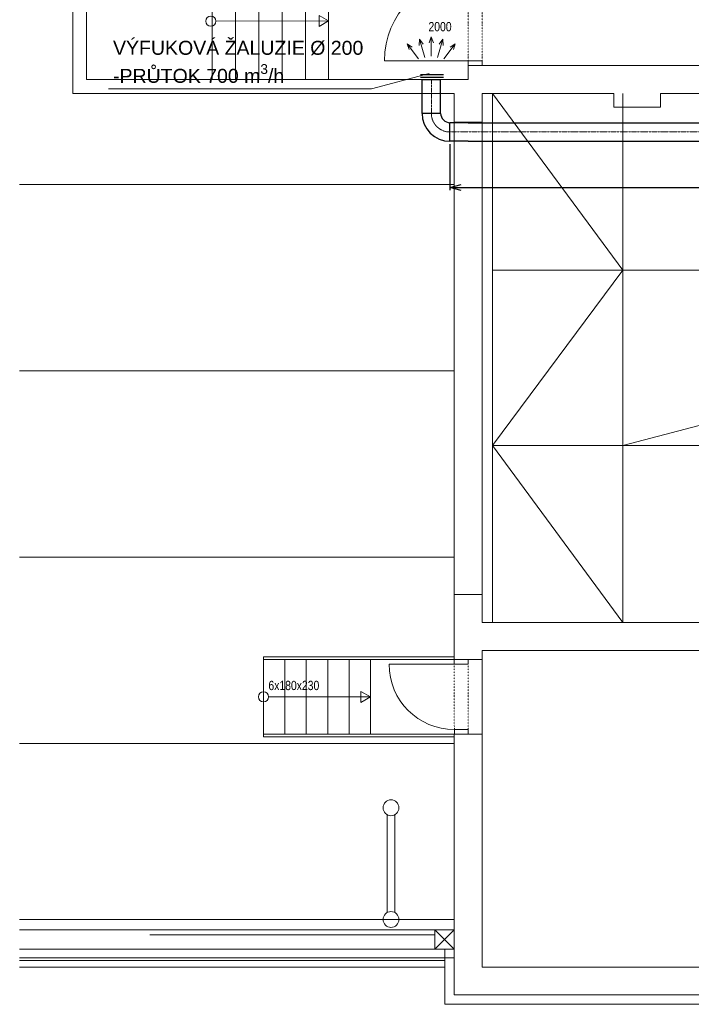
# Model space of a CAD drawing. Header units: millimetres. Extents: x 918337 to 1269480, y -257156 to -67477.
# Tile 64 of 114: x 1122766 to 1129983, y -207774 to -197203. Entities that reach past the tile are written whole.
import ezdxf

# ---------------------------------------------------------------- set-up
doc = ezdxf.new("R2010")
doc.units = ezdxf.units.MM
doc.linetypes.add('ACAD_ISO10W100', pattern=[18.5, 12, -3, 0.5, -3])
doc.linetypes.add('DĚLICÍ2', pattern=[15.875, 6.35, -3.175, 0, -3.175, 0, -3.175])
doc.layers.get('0').update_dxf_attribs({"color": 8, "lineweight": 9})
for name, color, linetype, lineweight in [('1VZT - LEGENDY', 7, 'Continuous', 13), ('1VZT-POPIS', 7, 'Continuous', 13), ('1VZT-POTRUBI', 4, 'Continuous', 30), ('1VZT-ČERCHOVANÁ', 7, 'ACAD_ISO10W100', 9)]:
    doc.layers.add(name, color=color, linetype=linetype, lineweight=lineweight)
doc.layers.add('_HROMOSVOD', color=251, linetype='Continuous')
doc.styles.get("Standard").update_dxf_attribs({"font": 'arial.ttf'})
doc.dimstyles.new('ISO-25', dxfattribs={"dimtxt": 2.5, "dimasz": 2.5, "dimexe": 1.25, "dimexo": 0.625, "dimtad": 1, "dimtxsty": 'Standard', "dimcen": 2.5, "dimadec": 0, "dimazin": 0, "dimtfac": 1, "dimtmove": 0, "dimatfit": 3, "dimfxl": 1, "dimarcsym": 0})

# ---------------------------------------------------------------- blocks, each defined once
blk = doc.blocks.new('rhbfdgb')
at = {"layer": '1VZT - LEGENDY', "ltscale": 0.5}
for p, q in [((-359271, 269163), (-359108, 269286)), ((-359108, 269286), (-359171, 269266)), ((-359108, 269286), (-359144, 269231)), ((-359257, 269095), (-359061, 269154)), ((-359061, 269154), (-359127, 269157)), ((-359061, 269154), (-359114, 269114)), ((-359035, 269028), (-359098, 269050)), ((-359257, 268961), (-359061, 268902)), ((-359241, 269028), (-359035, 269028)), ((-359061, 268902), (-359114, 268942)), ((-359035, 269028), (-359098, 269005)), ((-359271, 268893), (-359108, 268770)), ((-359108, 268770), (-359144, 268825)), ((-359061, 268902), (-359127, 268899)), ((-359108, 268770), (-359171, 268790))]:
    blk.add_line(p, q, dxfattribs=at)
blk = doc.blocks.new('_Open30')
at = {"color": 0, "linetype": 'ByBlock', "lineweight": -2}
for p, q in [((-1, 0.268), (0, 0)), ((0, 0), (-1, -0.268)), ((0, 0), (-1, 0))]:
    blk.add_line(p, q, dxfattribs=at)
blk = doc.blocks.new('*D840')
at = {"layer": '1VZT - LEGENDY', "color": 0, "lineweight": -2, "ltscale": 0.1, "transparency": 16777216}
for p, q in [((1127390, -198539), (1127390, -199034)), ((1133805, -198539), (1133805, -199034)), ((1127510, -199004), (1133685, -199004))]:
    blk.add_line(p, q, dxfattribs=at)
at = {"layer": 'Defpoints', "color": 0, "ltscale": 0.1, "transparency": 16777216}
for p in [(1127390, -198509), (1133805, -198509, 220), (1133805, -199004)]:
    blk.add_point(p, dxfattribs=at)
at = {"layer": '1VZT - LEGENDY', "color": 0, "lineweight": -2, "ltscale": 0.1, "transparency": 16777216, "xscale": 120, "yscale": 120, "zscale": 120, "rotation": 180}
blk.add_blockref('_Open30', (1127390, -199004), dxfattribs=at)
at = {"layer": '1VZT - LEGENDY', "color": 0, "lineweight": -2, "ltscale": 0.1, "transparency": 16777216, "xscale": 120, "yscale": 120, "zscale": 120}
blk.add_blockref('_Open30', (1133805, -199004), dxfattribs=at)
at = {"layer": '1VZT - LEGENDY', "color": 0, "ltscale": 0.1, "transparency": 16777216, "insert": (1130584, -198913), "char_height": 120, "attachment_point": 5}
blk.add_mtext('6400', dxfattribs=at)
blk = doc.blocks.new('SDCDCSDC')
at = {"color": 8, "ltscale": 2}
for p, q in [((1152830, -199977), (1152830, -204327)), ((1152980, -204177), (1152980, -199977)), ((1155580, -200127), (1155580, -204177)), ((1154330, -202927), (1154330, -204177)), ((1154580, -202927), (1154580, -204177)), ((1154830, -202927), (1154830, -204177)), ((1155080, -202927), (1155080, -204177)), ((1155330, -202927), (1155330, -204177)), ((1155580, -202927), (1155580, -204177)), ((1155478, -203608), (1155478, -203491)), ((1155478, -203491), (1155580, -203549)), ((1154370, -203552), (1155580, -203549)), ((1155580, -203549), (1155478, -203608)), ((1167410, -204027), (1157080, -204027)), ((1157080, -204027), (1157080, -204177)), ((1157080, -204177), (1152980, -204177)), ((1156930, -204327), (1152830, -204327)), ((1156930, -204327), (1156930, -204637)), ((1157230, -204327), (1157230, -204637)), ((1158646, -204327), (1157230, -204327)), ((1157340, -204327), (1158740, -206227)), ((1157340, -210007), (1157340, -204327)), ((1158646, -204327), (1158646, -204477)), ((1158740, -210007), (1158740, -204327)), ((1159146, -204327), (1159146, -204477)), ((1165650, -204327), (1159146, -204327)), ((1158646, -204477), (1159146, -204477)), ((1157230, -204637), (1156930, -204637)), ((1156930, -204637), (1156930, -209707)), ((1157230, -209707), (1157230, -204637)), ((1152260, -205307), (1156930, -205307)), ((1158740, -206227), (1157340, -208107)), ((1167300, -206227), (1157340, -206227)), ((1165900, -206227), (1158740, -208107)), ((1152260, -207307), (1156930, -207307)), ((1157340, -208107), (1158740, -210007)), ((1167300, -208107), (1157340, -208107)), ((1152260, -209307), (1156930, -209307)), ((1157230, -209707), (1156930, -209707)), ((1156930, -210407), (1156930, -209707)), ((1157230, -210007), (1157230, -209707)), ((1167410, -210007), (1157230, -210007)), ((1167410, -210307), (1157230, -210307)), ((1157230, -210407), (1157230, -210307)), ((1154880, -210377), (1156930, -210377)), ((1154880, -210377), (1154880, -211237)), ((1155110, -210407), (1154880, -210407)), ((1154880, -210407), (1154880, -211207)), ((1155340, -210407), (1155110, -210407)), ((1155110, -210407), (1155110, -211207)), ((1155570, -210407), (1155340, -210407)), ((1155340, -210407), (1155340, -211207)), ((1155800, -210407), (1155570, -210407)), ((1155570, -210407), (1155570, -211207)), ((1156030, -210407), (1155800, -210407)), ((1155800, -210407), (1155800, -211207)), ((1156030, -210407), (1156030, -211207)), ((1156030, -210407), (1156930, -210407)), ((1156930, -210407), (1157230, -210407)), ((1157230, -211207), (1157230, -210407)), ((1156030, -210807), (1155928, -210749)), ((1155928, -210749), (1155928, -210866)), ((1154934, -210807), (1156030, -210807)), ((1155928, -210866), (1156030, -210807)), ((1154880, -211207), (1155110, -211207)), ((1155110, -211207), (1155340, -211207)), ((1155340, -211207), (1155570, -211207)), ((1155570, -211207), (1155800, -211207)), ((1155800, -211207), (1156030, -211207)), ((1156030, -211207), (1156930, -211207)), ((1156930, -211207), (1157230, -211207)), ((1156930, -213517), (1156930, -211207)), ((1157230, -213707), (1157230, -211207)), ((1152260, -211307), (1156930, -211307)), ((1154880, -211237), (1156930, -211237)), ((1156930, -213197), (1152260, -213197)), ((1152260, -213307), (1156930, -213307)), ((1153660, -213362), (1156720, -213362)), ((1152260, -213517), (1156720, -213517)), ((1156830, -214107), (1156830, -213517)), ((1156930, -214007), (1156930, -213517)), ((1152260, -213607), (1156930, -213607)), ((1152260, -213637), (1156830, -213637)), ((1152260, -213707), (1156830, -213707)), ((1167410, -213707), (1157230, -213707)), ((1167710, -214007), (1156930, -214007)), ((1167810, -214107), (1156830, -214107))]:
    blk.add_line(p, q, dxfattribs=at)
at = {"color": 8, "linetype": 'DĚLICÍ2', "ltscale": 2}
for points in [[(1157080, -203077), (1157079, -203977)], [(1157230, -203077), (1157229, -203977)], [(1156931, -211157), (1156930, -210457)], [(1157081, -211157), (1157080, -210457)]]:
    blk.add_lwpolyline(points, dxfattribs=at)
at = {"color": 8, "ltscale": 2}
for points in [[(1157079, -203977), (1156179, -203977)], [(1156930, -210457), (1156230, -210457)], [(1156720, -213517), (1156930, -213307)], [(1156720, -213307), (1156930, -213517)]]:
    blk.add_lwpolyline(points, dxfattribs=at)
for points in [[(1157079, -204027), (1157079, -203977), (1157229, -203977), (1157229, -204027)], [(1156930, -210407), (1156930, -210457), (1157080, -210457), (1157080, -210407)], [(1156931, -211157), (1156931, -211207), (1157081, -211207), (1157081, -211157)], [(1156930, -213517), (1156930, -213307), (1156720, -213307), (1156720, -213517)]]:
    blk.add_lwpolyline(points, close=True, dxfattribs=at)
at = {"color": 8, "lineweight": 18, "ltscale": 2}
for points in [[(1156210, -213122), (1156210, -212072)], [(1156290, -213122), (1156290, -212072)]]:
    blk.add_lwpolyline(points, dxfattribs=at)
at = {"color": 8, "ltscale": 2}
for centre, radius in [((1154315, -203552), 54.6), ((1154880, -210807), 54.6), ((1156250, -211997), 85), ((1156250, -213197), 85)]:
    blk.add_circle(centre, radius, dxfattribs=at)
for centre, radius, start, end in [((1157079, -203977), 900, 90, 180), ((1156930, -210457), 700, 180, 270)]:
    blk.add_arc(centre, radius, start, end, dxfattribs=at)
at = {"color": 8, "width": 0.8}
blk.add_text('2000', height=100, dxfattribs=at).set_placement((1156653, -203661))
at = {"color": 8, "ltscale": 2, "width": 0.8}
blk.add_text('6x180x230', height=100, dxfattribs=at).set_placement((1154933, -210734))

msp = doc.modelspace()

# ---------------------------------------------------------------- linework, layer by layer
at = {"layer": '1VZT - LEGENDY', "ltscale": 0.1}
msp.add_line((1123720.5, -197945.3), (1126545.3, -197945.3), dxfattribs=at)
at = {"layer": '1VZT-POPIS', "ltscale": 0.1}
msp.add_line((1126545.3, -197945.3), (1127165.3, -197781.1), dxfattribs=at)
at = {"layer": '1VZT-POTRUBI', "color": 6, "ltscale": 0.1}
for p, q in [((1127072.6, -197789.6), (1127322.1, -197789.6)), ((1127072.6, -197819.3), (1127322.1, -197819.3)), ((1127089.8, -197843.9), (1127289.8, -197843.9)), ((1127089.8, -198208.6), (1127089.8, -197843.9)), ((1127289.8, -198208.6), (1127289.8, -197843.9)), ((1127289.8, -198208.6), (1127089.8, -198208.6)), ((1127585.4, -198308.6), (1127389.8, -198308.6)), ((1127389.8, -198508.6), (1127389.8, -198308.6)), ((1127585.4, -198308.6), (1133805.4, -198308.6)), ((1127585.4, -198508.6), (1127389.8, -198508.6)), ((1127585.4, -198508.6), (1133805.4, -198508.6))]:
    msp.add_line(p, q, dxfattribs=at)
for radius in [300, 100]:
    msp.add_arc((1127389.8, -198208.6), radius, 180, 270, dxfattribs=at)
at = {"layer": '1VZT-ČERCHOVANÁ', "ltscale": 0.1}
msp.add_line((1127189.8, -197843.9), (1127189.8, -198208.6), dxfattribs=at)
at = {"layer": '1VZT-ČERCHOVANÁ', "color": 7, "ltscale": 0.1}
msp.add_line((1133805.4, -198408.6, 219.8), (1127389.8, -198408.6), dxfattribs=at)
at = {"layer": '1VZT-ČERCHOVANÁ', "ltscale": 0.1}
msp.add_arc((1127389.8, -198208.6), 200, 180, 270, dxfattribs=at)

# ---------------------------------------------------------------- block references
msp.add_blockref('SDCDCSDC', (-29494.2, 6333.4))
at = {"layer": '_HROMOSVOD', "rotation": 89.99999999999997}
msp.add_blockref('rhbfdgb', (1396216.1, 161647.3), dxfattribs=at)

# ---------------------------------------------------------------- texts
at = {"layer": '1VZT - LEGENDY', "lineweight": 5, "insert": (1123769.2, -197429.8), "char_height": 150, "attachment_point": 1}
msp.add_mtext_dynamic_manual_height_columns('\\A1;VÝFUKOVÁ ŽALUZIE %%C 200\\P-PRŮTOK 700 m{\\H0.7x;\\S3^ ;}/h', width=4240.618, gutter_width=12.5, heights=[0], dxfattribs=at)

# ---------------------------------------------------------------- dimensions: what is measured, and where the dimension line sits
at = {"layer": '1VZT - LEGENDY', "ltscale": 0.1}
dim = msp.add_linear_dim(base=(1133805.4, -199004.5), p1=(1127389.8, -198508.6), p2=(1133805.4, -198508.6, 219.8), dimstyle='ISO-25', override={"dimtxt": 120, "dimasz": 120, "dimexe": 30, "dimexo": 30, "dimgap": 30, "dimdec": 0, "dimrnd": 50, "dimblk": 'Open30', "dimtdec": 0, "dimldrblk": 'Open30', "dimfxl": 10}, dxfattribs=at)
dim.commit()
dim.dimension.update_dxf_attribs({"geometry": '*D840', "text_midpoint": (1130584.5, -199004.5), "dimtype": 160})

doc.saveas('drawing.dxf')
